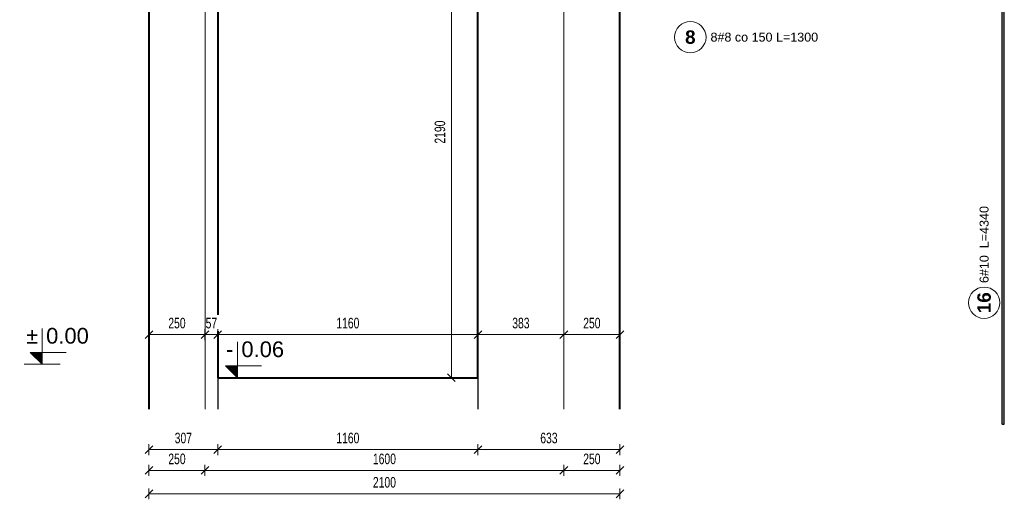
# Model space of a CAD drawing. Extents: x -1474 to 455485, y -109057 to 75879.
# Tile 4 of 22: x 409443 to 413833, y -91415 to -89277. Entities that reach past the tile are written whole.
import ezdxf
from ezdxf.enums import TextEntityAlignment as Align

# ---------------------------------------------------------------- set-up
doc = ezdxf.new("R2010")
doc.units = 0
doc.header["$LTSCALE"] = 10
doc.header["$MEASUREMENT"] = 0
doc.linetypes.add('HIDDEN', pattern=[0.375, 0.25, -0.125])
for name, color, linetype, lineweight in [('P-Linia1', 3, 'Continuous', 40), ('P-Opis nadproża systemowe', 11, 'Continuous', 9), ('P-Wymiar', 254, 'Continuous', 9)]:
    doc.layers.add(name, color=color, linetype=linetype, lineweight=lineweight)
doc.layers.add('RCAD_pręt wyrzucony', color=130, linetype='Continuous')
doc.layers.add('RCAD_symbole graficzne', color=7, linetype='Continuous')
doc.styles.add('ROMANS', font='arial.ttf', dxfattribs={"width": 0.7})
doc.styles.add('style1', font='arial.ttf')
doc.styles.add('style3', font='arialbd.ttf')
doc.dimstyles.new('A25', dxfattribs={"dimscale": 27, "dimtxt": 1.75, "dimasz": 0.05, "dimexe": 0, "dimexo": 0, "dimgap": 1, "dimtad": 1, "dimdec": 4, "dimrnd": 1, "dimdsep": 46, "dimtxsty": 'ROMANS', "dimblk": '[[[[[[[[', "dimcen": 2, "dimdle": 2, "dimse1": 1, "dimse2": 1, "dimclrd": 256, "dimclrt": 1, "dimadec": 0, "dimazin": 0, "dimtfac": 1, "dimtdec": 4, "dimtix": 1, "dimtmove": 2, "dimatfit": 3, "dimldrblk": '[[[[[[[[', "dimfxl": 0, "dimtvp": 0.6, "dimtolj": 1, "dimlwd": -1, "dimarcsym": 0})

# ---------------------------------------------------------------- blocks, each defined once
blk = doc.blocks.new('[[[[[[[[')
at = {"layer": 'P-Wymiar'}
for p, q in [((-12.7, -12.7), (12.7, 12.7)), ((0, 0), (-4.6, 0)), ((0, 18), (0, -18))]:
    blk.add_line(p, q, dxfattribs=at)
blk = doc.blocks.new('*D190')
at = {"layer": 'Defpoints', "color": 0, "transparency": 16777216}
for p in [(411277.2, -88682.9), (411368.1, -88682.9), (411277.2, -90872.9)]:
    blk.add_point(p, dxfattribs=at)
at = {"layer": 'P-Wymiar', "transparency": 16777216}
blk.add_line((411368.1, -90871.6), (411368.1, -88684.3), dxfattribs=at)
at = {"layer": 'P-Wymiar', "transparency": 16777216, "xscale": 1.35, "yscale": 1.35, "zscale": 1.35}
for p, rotation in [((411368.1, -88682.9), 90), ((411368.1, -90872.9), 270)]:
    blk.add_blockref('[[[[[[[[', p, dxfattribs=dict(at, rotation=rotation))
at = {"layer": 'P-Wymiar', "color": 1, "transparency": 16777216, "insert": (411317, -89777.9), "char_height": 47.25, "attachment_point": 5, "rotation": 90, "style": 'ROMANS', "bg_fill": 3, "box_fill_scale": 1.25, "bg_fill_color": 256, "bg_fill_true_color": 13158600, "bg_fill_transparency": 0}
blk.add_mtext('\\A1;2190', dxfattribs=at)
blk = doc.blocks.new('*D203')
at = {"layer": 'Defpoints', "color": 0, "transparency": 16777216}
for p in [(410019.2, -91012.9), (412119.3, -91012.9), (412119.3, -91390.3)]:
    blk.add_point(p, dxfattribs=at)
at = {"layer": 'P-Wymiar', "transparency": 16777216}
blk.add_line((410020.6, -91390.3), (412118, -91390.3), dxfattribs=at)
at = {"layer": 'P-Wymiar', "transparency": 16777216, "xscale": 1.35, "yscale": 1.35, "zscale": 1.35, "rotation": 180}
blk.add_blockref('[[[[[[[[', (410019.2, -91390.3), dxfattribs=at)
at = {"layer": 'P-Wymiar', "transparency": 16777216, "xscale": 1.35, "yscale": 1.35, "zscale": 1.35}
blk.add_blockref('[[[[[[[[', (412119.3, -91390.3), dxfattribs=at)
at = {"layer": 'P-Wymiar', "color": 1, "transparency": 16777216, "insert": (411069.3, -91339.2), "char_height": 47.25, "attachment_point": 5, "style": 'ROMANS', "bg_fill": 3, "box_fill_scale": 1.25, "bg_fill_color": 256, "bg_fill_true_color": 13158600, "bg_fill_transparency": 0}
blk.add_mtext('\\A1;2100', dxfattribs=at)
blk = doc.blocks.new('*D204')
at = {"layer": 'Defpoints', "color": 0, "transparency": 16777216}
for p in [(410019.2, -90956.3), (410269.2, -90956.3), (410269.2, -91285.9)]:
    blk.add_point(p, dxfattribs=at)
at = {"layer": 'P-Wymiar', "transparency": 16777216}
blk.add_line((410020.6, -91285.9), (410267.9, -91285.9), dxfattribs=at)
at = {"layer": 'P-Wymiar', "transparency": 16777216, "xscale": 1.35, "yscale": 1.35, "zscale": 1.35, "rotation": 180}
blk.add_blockref('[[[[[[[[', (410019.2, -91285.9), dxfattribs=at)
at = {"layer": 'P-Wymiar', "transparency": 16777216, "xscale": 1.35, "yscale": 1.35, "zscale": 1.35}
blk.add_blockref('[[[[[[[[', (410269.2, -91285.9), dxfattribs=at)
at = {"layer": 'P-Wymiar', "color": 1, "transparency": 16777216, "insert": (410144.2, -91234.8), "char_height": 47.25, "attachment_point": 5, "style": 'ROMANS', "bg_fill": 3, "box_fill_scale": 1.25, "bg_fill_color": 256, "bg_fill_true_color": 13158600, "bg_fill_transparency": 0}
blk.add_mtext('\\A1;250', dxfattribs=at)
blk = doc.blocks.new('*D205')
at = {"layer": 'Defpoints', "color": 0, "transparency": 16777216}
for p in [(410269.2, -90956.3), (411869.3, -90964.2), (411869.3, -91285.9)]:
    blk.add_point(p, dxfattribs=at)
at = {"layer": 'P-Wymiar', "transparency": 16777216}
blk.add_line((410270.6, -91285.9), (411868, -91285.9), dxfattribs=at)
at = {"layer": 'P-Wymiar', "transparency": 16777216, "xscale": 1.35, "yscale": 1.35, "zscale": 1.35, "rotation": 180}
blk.add_blockref('[[[[[[[[', (410269.2, -91285.9), dxfattribs=at)
at = {"layer": 'P-Wymiar', "transparency": 16777216, "xscale": 1.35, "yscale": 1.35, "zscale": 1.35}
blk.add_blockref('[[[[[[[[', (411869.3, -91285.9), dxfattribs=at)
at = {"layer": 'P-Wymiar', "color": 1, "transparency": 16777216, "insert": (411069.3, -91234.8), "char_height": 47.25, "attachment_point": 5, "style": 'ROMANS', "bg_fill": 3, "box_fill_scale": 1.25, "bg_fill_color": 256, "bg_fill_true_color": 13158600, "bg_fill_transparency": 0}
blk.add_mtext('\\A1;1600', dxfattribs=at)
blk = doc.blocks.new('*D206')
at = {"layer": 'Defpoints', "color": 0, "transparency": 16777216}
for p in [(411869.3, -90964.2), (412119.3, -90964.2), (412119.3, -91285.9)]:
    blk.add_point(p, dxfattribs=at)
at = {"layer": 'P-Wymiar', "transparency": 16777216}
blk.add_line((411870.7, -91285.9), (412118, -91285.9), dxfattribs=at)
at = {"layer": 'P-Wymiar', "transparency": 16777216, "xscale": 1.35, "yscale": 1.35, "zscale": 1.35, "rotation": 180}
blk.add_blockref('[[[[[[[[', (411869.3, -91285.9), dxfattribs=at)
at = {"layer": 'P-Wymiar', "transparency": 16777216, "xscale": 1.35, "yscale": 1.35, "zscale": 1.35}
blk.add_blockref('[[[[[[[[', (412119.3, -91285.9), dxfattribs=at)
at = {"layer": 'P-Wymiar', "color": 1, "transparency": 16777216, "insert": (411994.3, -91234.8), "char_height": 47.25, "attachment_point": 5, "style": 'ROMANS', "bg_fill": 3, "box_fill_scale": 1.25, "bg_fill_color": 256, "bg_fill_true_color": 13158600, "bg_fill_transparency": 0}
blk.add_mtext('\\A1;250', dxfattribs=at)
blk = doc.blocks.new('*D207')
at = {"layer": 'Defpoints', "color": 0, "transparency": 16777216}
for p in [(410019.2, -90541.6), (410326.2, -90541.6), (410326.2, -91192.9)]:
    blk.add_point(p, dxfattribs=at)
at = {"layer": 'P-Wymiar', "transparency": 16777216}
blk.add_line((410020.6, -91192.9), (410324.9, -91192.9), dxfattribs=at)
at = {"layer": 'P-Wymiar', "transparency": 16777216, "xscale": 1.35, "yscale": 1.35, "zscale": 1.35, "rotation": 180}
blk.add_blockref('[[[[[[[[', (410019.2, -91192.9), dxfattribs=at)
at = {"layer": 'P-Wymiar', "transparency": 16777216, "xscale": 1.35, "yscale": 1.35, "zscale": 1.35}
blk.add_blockref('[[[[[[[[', (410326.2, -91192.9), dxfattribs=at)
at = {"layer": 'P-Wymiar', "color": 1, "transparency": 16777216, "insert": (410172.7, -91141.7), "char_height": 47.25, "attachment_point": 5, "style": 'ROMANS', "bg_fill": 3, "box_fill_scale": 1.25, "bg_fill_color": 256, "bg_fill_true_color": 13158600, "bg_fill_transparency": 0}
blk.add_mtext('\\A1;307', dxfattribs=at)
blk = doc.blocks.new('*D208')
at = {"layer": 'Defpoints', "color": 0, "transparency": 16777216}
for p in [(410326.2, -90541.6), (411486.2, -90565.5), (411486.2, -91192.9)]:
    blk.add_point(p, dxfattribs=at)
at = {"layer": 'P-Wymiar', "transparency": 16777216}
blk.add_line((410327.6, -91192.9), (411484.9, -91192.9), dxfattribs=at)
at = {"layer": 'P-Wymiar', "transparency": 16777216, "xscale": 1.35, "yscale": 1.35, "zscale": 1.35, "rotation": 180}
blk.add_blockref('[[[[[[[[', (410326.2, -91192.9), dxfattribs=at)
at = {"layer": 'P-Wymiar', "transparency": 16777216, "xscale": 1.35, "yscale": 1.35, "zscale": 1.35}
blk.add_blockref('[[[[[[[[', (411486.2, -91192.9), dxfattribs=at)
at = {"layer": 'P-Wymiar', "color": 1, "transparency": 16777216, "insert": (410906.2, -91141.7), "char_height": 47.25, "attachment_point": 5, "style": 'ROMANS', "bg_fill": 3, "box_fill_scale": 1.25, "bg_fill_color": 256, "bg_fill_true_color": 13158600, "bg_fill_transparency": 0}
blk.add_mtext('\\A1;1160', dxfattribs=at)
blk = doc.blocks.new('*D209')
at = {"layer": 'Defpoints', "color": 0, "transparency": 16777216}
for p in [(411486.2, -90565.5), (412119.3, -90658.5), (412119.3, -91192.9)]:
    blk.add_point(p, dxfattribs=at)
at = {"layer": 'P-Wymiar', "transparency": 16777216}
blk.add_line((411487.6, -91192.9), (412118, -91192.9), dxfattribs=at)
at = {"layer": 'P-Wymiar', "transparency": 16777216, "xscale": 1.35, "yscale": 1.35, "zscale": 1.35, "rotation": 180}
blk.add_blockref('[[[[[[[[', (411486.2, -91192.9), dxfattribs=at)
at = {"layer": 'P-Wymiar', "transparency": 16777216, "xscale": 1.35, "yscale": 1.35, "zscale": 1.35}
blk.add_blockref('[[[[[[[[', (412119.3, -91192.9), dxfattribs=at)
at = {"layer": 'P-Wymiar', "color": 1, "transparency": 16777216, "insert": (411802.8, -91141.7), "char_height": 47.25, "attachment_point": 5, "style": 'ROMANS', "bg_fill": 3, "box_fill_scale": 1.25, "bg_fill_color": 256, "bg_fill_true_color": 13158600, "bg_fill_transparency": 0}
blk.add_mtext('\\A1;633', dxfattribs=at)
blk = doc.blocks.new('*D210')
at = {"layer": 'P-Wymiar', "transparency": 16777216}
for p, q in [((410267.9, -90680.6), (410266.5, -90680.6)), ((410269.2, -90680.6), (410326.2, -90680.6)), ((410327.6, -90680.6), (410328.9, -90680.6))]:
    blk.add_line(p, q, dxfattribs=at)
at = {"layer": 'P-Wymiar', "transparency": 16777216, "xscale": 1.35, "yscale": 1.35, "zscale": 1.35}
blk.add_blockref('[[[[[[[[', (410269.2, -90680.6), dxfattribs=at)
at = {"layer": 'P-Wymiar', "transparency": 16777216, "xscale": 1.35, "yscale": 1.35, "zscale": 1.35, "rotation": 180}
blk.add_blockref('[[[[[[[[', (410326.2, -90680.6), dxfattribs=at)
at = {"layer": 'P-Wymiar', "color": 1, "transparency": 16777216, "insert": (410297.7, -90629.6), "char_height": 47.25, "attachment_point": 5, "style": 'ROMANS', "bg_fill": 3, "box_fill_scale": 1.25, "bg_fill_color": 256, "bg_fill_true_color": 13158600, "bg_fill_transparency": 0}
blk.add_mtext('\\A1;57', dxfattribs=at)
at = {"layer": 'Defpoints', "color": 0, "transparency": 16777216}
for p in [(410269.2, -90624.3), (410326.2, -90624.3), (410326.2, -90680.6)]:
    blk.add_point(p, dxfattribs=at)
blk = doc.blocks.new('*D211')
at = {"layer": 'Defpoints', "color": 0, "transparency": 16777216}
for p in [(410326.2, -90624.3), (411486.2, -90680.6), (411486.2, -90680.6)]:
    blk.add_point(p, dxfattribs=at)
at = {"layer": 'P-Wymiar', "transparency": 16777216}
blk.add_line((410327.6, -90680.6), (411484.9, -90680.6), dxfattribs=at)
at = {"layer": 'P-Wymiar', "transparency": 16777216, "xscale": 1.35, "yscale": 1.35, "zscale": 1.35, "rotation": 180}
blk.add_blockref('[[[[[[[[', (410326.2, -90680.6), dxfattribs=at)
at = {"layer": 'P-Wymiar', "transparency": 16777216, "xscale": 1.35, "yscale": 1.35, "zscale": 1.35}
blk.add_blockref('[[[[[[[[', (411486.2, -90680.6), dxfattribs=at)
at = {"layer": 'P-Wymiar', "color": 1, "transparency": 16777216, "insert": (410906.2, -90629.5), "char_height": 47.25, "attachment_point": 5, "style": 'ROMANS', "bg_fill": 3, "box_fill_scale": 1.25, "bg_fill_color": 256, "bg_fill_true_color": 13158600, "bg_fill_transparency": 0}
blk.add_mtext('\\A1;1160', dxfattribs=at)
blk = doc.blocks.new('*D212')
at = {"layer": 'Defpoints', "color": 0, "transparency": 16777216}
for p in [(411486.2, -90680.6), (411869.3, -90680.6), (411869.3, -90680.6)]:
    blk.add_point(p, dxfattribs=at)
at = {"layer": 'P-Wymiar', "transparency": 16777216}
blk.add_line((411487.6, -90680.6), (411868, -90680.6), dxfattribs=at)
at = {"layer": 'P-Wymiar', "transparency": 16777216, "xscale": 1.35, "yscale": 1.35, "zscale": 1.35, "rotation": 180}
blk.add_blockref('[[[[[[[[', (411486.2, -90680.6), dxfattribs=at)
at = {"layer": 'P-Wymiar', "transparency": 16777216, "xscale": 1.35, "yscale": 1.35, "zscale": 1.35}
blk.add_blockref('[[[[[[[[', (411869.3, -90680.6), dxfattribs=at)
at = {"layer": 'P-Wymiar', "color": 1, "transparency": 16777216, "insert": (411677.8, -90629.5), "char_height": 47.25, "attachment_point": 5, "style": 'ROMANS', "bg_fill": 3, "box_fill_scale": 1.25, "bg_fill_color": 256, "bg_fill_true_color": 13158600, "bg_fill_transparency": 0}
blk.add_mtext('\\A1;383', dxfattribs=at)
blk = doc.blocks.new('*D213')
at = {"layer": 'Defpoints', "color": 0, "transparency": 16777216}
for p in [(412119.3, -90632.2), (411869.3, -90680.6), (412119.3, -90680.6)]:
    blk.add_point(p, dxfattribs=at)
at = {"layer": 'P-Wymiar', "transparency": 16777216}
blk.add_line((411870.7, -90680.6), (412118, -90680.6), dxfattribs=at)
at = {"layer": 'P-Wymiar', "transparency": 16777216, "xscale": 1.35, "yscale": 1.35, "zscale": 1.35, "rotation": 180}
blk.add_blockref('[[[[[[[[', (411869.3, -90680.6), dxfattribs=at)
at = {"layer": 'P-Wymiar', "transparency": 16777216, "xscale": 1.35, "yscale": 1.35, "zscale": 1.35}
blk.add_blockref('[[[[[[[[', (412119.3, -90680.6), dxfattribs=at)
at = {"layer": 'P-Wymiar', "color": 1, "transparency": 16777216, "insert": (411994.3, -90629.5), "char_height": 47.25, "attachment_point": 5, "style": 'ROMANS', "bg_fill": 3, "box_fill_scale": 1.25, "bg_fill_color": 256, "bg_fill_true_color": 13158600, "bg_fill_transparency": 0}
blk.add_mtext('\\A1;250', dxfattribs=at)
blk = doc.blocks.new('*D214')
at = {"layer": 'Defpoints', "color": 0, "transparency": 16777216}
for p in [(410019.2, -90484.4), (410269.2, -90484.4), (410269.2, -90680.6)]:
    blk.add_point(p, dxfattribs=at)
at = {"layer": 'P-Wymiar', "transparency": 16777216}
blk.add_line((410020.6, -90680.6), (410267.9, -90680.6), dxfattribs=at)
at = {"layer": 'P-Wymiar', "transparency": 16777216, "xscale": 1.35, "yscale": 1.35, "zscale": 1.35, "rotation": 180}
blk.add_blockref('[[[[[[[[', (410019.2, -90680.6), dxfattribs=at)
at = {"layer": 'P-Wymiar', "transparency": 16777216, "xscale": 1.35, "yscale": 1.35, "zscale": 1.35}
blk.add_blockref('[[[[[[[[', (410269.2, -90680.6), dxfattribs=at)
at = {"layer": 'P-Wymiar', "color": 1, "transparency": 16777216, "insert": (410144.2, -90629.5), "char_height": 47.25, "attachment_point": 5, "style": 'ROMANS', "bg_fill": 3, "box_fill_scale": 1.25, "bg_fill_color": 256, "bg_fill_true_color": 13158600, "bg_fill_transparency": 0}
blk.add_mtext('\\A1;250', dxfattribs=at)

msp = doc.modelspace()

# ---------------------------------------------------------------- hatches: boundary and pattern name
at = {"layer": 'RCAD_pręt wyrzucony'}
msp.add_hatch(color=4, dxfattribs=at).paths.add_polyline_path([(413833.46216, -91080.02732), (413823.46216, -91080.02732), (413823.46216, -86739.83091), (413833.46216, -86739.83091)], flags=0)
at = {"layer": 'RCAD_symbole graficzne'}
msp.add_hatch(color=1, dxfattribs=at).paths.add_polyline_path([(409489.78578, -90759.59993), (409543.11911, -90812.93326), (409543.11911, -90759.59993)], flags=0)

# ---------------------------------------------------------------- linework, layer by layer
for points in [[(410019.24875, -79542.93326), (410019.24875, -91012.93326)], [(412119.30414, -79542.93326), (412119.30414, -91012.93326)], [(410326.24885, -81482.93326), (410326.24885, -91012.93326)], [(411486.24885, -81482.93326), (411486.24885, -91012.93326)], [(410326.24885, -90812.93326), (410326.24885, -90872.93326), (411486.24885, -90872.93326)]]:
    msp.add_lwpolyline(points)
at = {"layer": 'P-Linia1'}
msp.add_lwpolyline([(412119.30414, -91012.93326), (412119.30414, -79542.93326), (410019.24875, -79542.93326), (410019.24875, -91012.93326)], dxfattribs=at)
msp.add_lwpolyline([(410326.24885, -90872.93326), (411486.24885, -90872.93326), (411486.24885, -88682.93326), (410326.24885, -88682.93326)], close=True, dxfattribs=at)
at = {"layer": 'RCAD_pręt wyrzucony', "color": 4}
for p, q in [((413823.46216, -91080.02732), (413823.46216, -86739.83091)), ((413833.46216, -91080.02732), (413833.46216, -86739.83091)), ((413823.46216, -91080.02732), (413833.46216, -91080.02732))]:
    msp.add_line(p, q, dxfattribs=at)
at = {"layer": 'RCAD_pręt wyrzucony', "color": 8, "lineweight": 0}
for centre in [(412433.30958, -89354.95811), (413743.59247, -90538.47621)]:
    msp.add_circle(centre, 70, dxfattribs=at)
at = {"layer": 'RCAD_symbole graficzne', "color": 1, "lineweight": 0}
for p, q in [((409543.11911, -90812.93326), (409543.11911, -90652.93326)), ((409649.78578, -90759.59993), (409489.78578, -90759.59993)), ((409489.78578, -90759.59993), (409543.11911, -90812.93326)), ((409623.11911, -90812.93326), (409463.11911, -90812.93326))]:
    msp.add_line(p, q, dxfattribs=at)

# ---------------------------------------------------------------- texts
at = {"layer": 'RCAD_pręt wyrzucony', "color": 1, "insert": (412433.30958, -89354.95811), "char_height": 60, "attachment_point": 5, "style": 'style3'}
msp.add_mtext('8', dxfattribs=at)
at = {"layer": 'RCAD_pręt wyrzucony', "color": 2, "insert": (412523.30958, -89354.95811), "char_height": 40, "attachment_point": 4, "style": 'style1'}
msp.add_mtext('8#8 co 150 L=1300', dxfattribs=at)
at = {"layer": 'RCAD_pręt wyrzucony', "color": 2, "insert": (413743.59247, -90279.17198), "char_height": 40, "attachment_point": 5, "rotation": 90, "style": 'style1'}
msp.add_mtext('6#10  L=4340', dxfattribs=at)
at = {"layer": 'RCAD_pręt wyrzucony', "color": 1, "insert": (413743.59247, -90538.47621), "char_height": 60, "attachment_point": 5, "rotation": 90, "style": 'style3'}
msp.add_mtext('16', dxfattribs=at)
at = {"layer": 'RCAD_symbole graficzne', "color": 2, "style": 'style1'}
msp.add_text('±', height=70, dxfattribs=at).set_placement((409525.34134, -90741.82215), align=Align.BOTTOM_RIGHT)
msp.add_text('0.00 ', height=70, dxfattribs=at).set_placement((409560.89689, -90741.82215), align=Align.BOTTOM_LEFT)

# ---------------------------------------------------------------- next in the draw order: dimensions: what is measured, and where the dimension line sits
at = {"layer": 'P-Wymiar'}
dim = msp.add_linear_dim(base=(411368.12551, -88682.93326), p1=(411277.16593, -90872.93326), p2=(411277.16593, -88682.93326), angle=90, dimstyle='A25', override={"dimfxl": 160, "dimfxlon": 1, "dimtfill": 1}, dxfattribs=at)
dim.commit()
dim.dimension.update_dxf_attribs({"geometry": '*D190', "text_midpoint": (411317.00094, -89777.93326)})
dim = msp.add_linear_dim(base=(412119.30414, -91390.3021), p1=(410019.24875, -91012.93326), p2=(412119.30414, -91012.93326), dimstyle='A25', override={"dimfxl": 160, "dimfxlon": 1, "dimtfill": 1}, dxfattribs=at)
dim.commit()
dim.dimension.update_dxf_attribs({"geometry": '*D203', "text_midpoint": (411069.27644, -91339.17752)})

# ---------------------------------------------------------------- next in the draw order: dimensions: what is measured, and where the dimension line sits
dim = msp.add_linear_dim(base=(410269.24875, -91285.90837), p1=(410019.24875, -90956.27341), p2=(410269.24875, -90956.27341), dimstyle='A25', override={"dimfxl": 160, "dimfxlon": 1, "dimtfill": 1}, dxfattribs=at)
dim.commit()
dim.dimension.update_dxf_attribs({"geometry": '*D204', "text_midpoint": (410144.24875, -91234.7838)})

# ---------------------------------------------------------------- next in the draw order: dimensions: what is measured, and where the dimension line sits
dim = msp.add_linear_dim(base=(411869.30414, -91285.90837), p1=(410269.24875, -90956.27341), p2=(411869.30414, -90964.24852), dimstyle='A25', override={"dimfxl": 160, "dimfxlon": 1, "dimtfill": 1}, dxfattribs=at)
dim.commit()
dim.dimension.update_dxf_attribs({"geometry": '*D205', "text_midpoint": (411069.27644, -91234.7838)})

# ---------------------------------------------------------------- next in the draw order: dimensions: what is measured, and where the dimension line sits
for base, p1, p2, picture, middle in [((410326.24885, -91192.86607), (410019.24875, -90541.57126), (410326.24885, -90541.57126), '*D207', (410172.7488, -91141.72538)), ((412119.30414, -91285.90837), (411869.30414, -90964.24852), (412119.30414, -90964.24852), '*D206', (411994.30414, -91234.7838))]:
    dim = msp.add_linear_dim(base=base, p1=p1, p2=p2, dimstyle='A25', override={"dimfxl": 160, "dimfxlon": 1, "dimtfill": 1}, dxfattribs=at)
    dim.commit()
    dim.dimension.update_dxf_attribs({"geometry": picture, "text_midpoint": middle})

# ---------------------------------------------------------------- next in the draw order: dimensions: what is measured, and where the dimension line sits
dim = msp.add_linear_dim(base=(411486.24885, -91192.86607), p1=(410326.24885, -90541.57126), p2=(411486.24885, -90565.49617), dimstyle='A25', override={"dimfxl": 160, "dimfxlon": 1, "dimtfill": 1}, dxfattribs=at)
dim.commit()
dim.dimension.update_dxf_attribs({"geometry": '*D208', "text_midpoint": (410906.24885, -91141.7415)})

# ---------------------------------------------------------------- next in the draw order: hatches: boundary and pattern name
at = {"layer": 'RCAD_symbole graficzne'}
msp.add_hatch(color=1, dxfattribs=at).paths.add_polyline_path([(410360.44161, -90819.59993), (410413.77494, -90872.93326), (410413.77494, -90819.59993)], flags=0)

# ---------------------------------------------------------------- next in the draw order: linework, layer by layer
at = {"layer": 'RCAD_symbole graficzne', "color": 1, "lineweight": 0}
for p, q in [((410520.44161, -90819.59993), (410360.44161, -90819.59993)), ((410360.44161, -90819.59993), (410413.77494, -90872.93326)), ((410493.77494, -90872.93326), (410333.77494, -90872.93326))]:
    msp.add_line(p, q, dxfattribs=at)

# ---------------------------------------------------------------- next in the draw order: texts
at = {"layer": 'RCAD_symbole graficzne', "color": 2, "style": 'style1'}
msp.add_text('-', height=70, dxfattribs=at).set_placement((410395.99716, -90801.82215), align=Align.BOTTOM_RIGHT)

# ---------------------------------------------------------------- next in the draw order: dimensions: what is measured, and where the dimension line sits
at = {"layer": 'P-Wymiar'}
for base, p1, p2, picture, middle in [((412119.30414, -91192.86607), (411486.24885, -90565.49617), (412119.30414, -90658.53847), '*D209', (411802.77649, -91141.72538)), ((410326.24885, -90680.62099), (410269.24875, -90624.26345), (410326.24885, -90624.26345), '*D210', (410297.7488, -90629.59311))]:
    dim = msp.add_linear_dim(base=base, p1=p1, p2=p2, dimstyle='A25', override={"dimfxl": 160, "dimfxlon": 1, "dimtfill": 1}, dxfattribs=at)
    dim.commit()
    dim.dimension.update_dxf_attribs({"geometry": picture, "text_midpoint": middle})

# ---------------------------------------------------------------- next in the draw order: dimensions: what is measured, and where the dimension line sits
for base, p1, p2, picture, middle in [((410269.24875, -90680.62099), (410019.24875, -90484.41831), (410269.24875, -90484.41831), '*D214', (410144.24875, -90629.49642)), ((411486.24885, -90680.62099), (410326.24885, -90624.26345), (411486.24885, -90680.62099), '*D211', (410906.24885, -90629.49642))]:
    dim = msp.add_linear_dim(base=base, p1=p1, p2=p2, dimstyle='A25', override={"dimfxl": 160, "dimfxlon": 1, "dimtfill": 1}, dxfattribs=at)
    dim.commit()
    dim.dimension.update_dxf_attribs({"geometry": picture, "text_midpoint": middle})

# ---------------------------------------------------------------- next in the draw order: linework, layer by layer
at = {"layer": 'RCAD_symbole graficzne', "color": 1, "lineweight": 0}
msp.add_line((410413.77494, -90872.93326), (410413.77494, -90712.93326), dxfattribs=at)

# ---------------------------------------------------------------- next in the draw order: texts
at = {"layer": 'RCAD_symbole graficzne', "color": 2, "style": 'style1'}
msp.add_text('0.06 ', height=70, dxfattribs=at).set_placement((410431.55272, -90801.82215), align=Align.BOTTOM_LEFT)

# ---------------------------------------------------------------- next in the draw order: dimensions: what is measured, and where the dimension line sits
at = {"layer": 'P-Wymiar'}
dim = msp.add_linear_dim(base=(411869.30414, -90680.62099), p1=(411486.24885, -90680.62099), p2=(411869.30414, -90680.62099), dimstyle='A25', override={"dimfxl": 160, "dimfxlon": 1, "dimtfill": 1}, dxfattribs=at)
dim.commit()
dim.dimension.update_dxf_attribs({"geometry": '*D212', "text_midpoint": (411677.77649, -90629.48031)})

# ---------------------------------------------------------------- next in the draw order: dimensions: what is measured, and where the dimension line sits
dim = msp.add_linear_dim(base=(412119.30414, -90680.62099), p1=(411869.30414, -90680.62099), p2=(412119.30414, -90632.16681), dimstyle='A25', override={"dimfxl": 160, "dimfxlon": 1, "dimtfill": 1}, dxfattribs=at)
dim.commit()
dim.dimension.update_dxf_attribs({"geometry": '*D213', "text_midpoint": (411994.30414, -90629.49642)})

# ---------------------------------------------------------------- next in the draw order: linework, layer by layer
at = {"layer": 'P-Opis nadproża systemowe', "linetype": 'HIDDEN'}
msp.add_lwpolyline([(411869.30414, -91012.93326), (411869.30414, -79742.93326), (410269.24875, -79742.93326), (410269.24875, -91012.93326)], dxfattribs=at)

doc.saveas('drawing.dxf')
